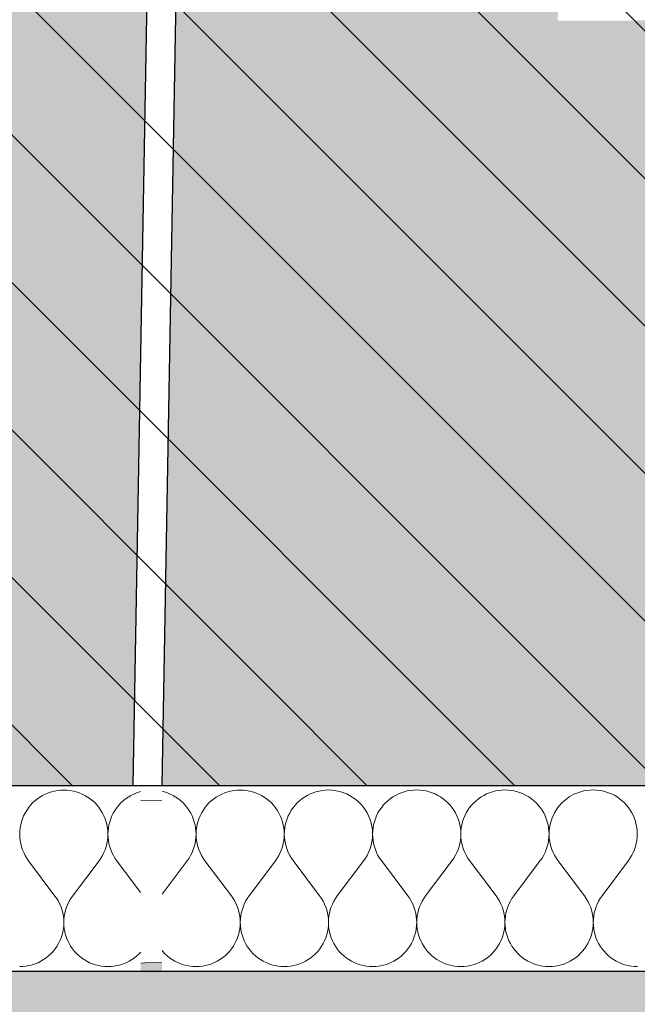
# Model space of a CAD drawing. Header units: millimetres. Extents: x -40276 to 214973, y -147941 to 35228.
# Tile 27 of 256: x -16114 to -15581, y 161 to 1011. Entities that reach past the tile are written whole.
import ezdxf

# ---------------------------------------------------------------- set-up
doc = ezdxf.new("R2010")
doc.units = ezdxf.units.MM
doc.header["$MEASUREMENT"] = 0
doc.linetypes.add('Wipeout_Contour', pattern=[1000, 0, -1000])
for name, color, linetype in [('1._POHLED ZÁPADNÍ_2_0_plochy', 7, 'Continuous'), ('1._POHLED ZÁPADNÍ_2_2D prvky - obecné', 7, 'Continuous'), ('1._POHLED ZÁPADNÍ_2_akustické prvky', 7, 'Continuous'), ('1._POHLED ZÁPADNÍ_2_Nové_Výplně – Řezové', 7, 'Continuous'), ('1._POHLED ZÁPADNÍ_2_Situace - terén', 7, 'Continuous'), ('1._POHLED ZÁPADNÍ_2_Výplně – Řezové', 7, 'Continuous')]:
    doc.layers.add(name, color=color, linetype=linetype)

# ---------------------------------------------------------------- blocks, each defined once
blk = doc.blocks.new('*X3', base_point=(-42174.69, -26223.67))
at = {"layer": '1._POHLED ZÁPADNÍ_2_Nové_Výplně – Řezové', "color": 21, "linetype": 'Continuous', "lineweight": 20, "true_color": 0xffaaaa}
for p, q in [((-16096.79, 339.86), (-16099.03, 338.31)), ((-16094.45, 341.25), (-16096.79, 339.86)), ((-16092.02, 342.47), (-16094.45, 341.25)), ((-16089.51, 343.51), (-16092.02, 342.47)), ((-16086.93, 344.37), (-16089.51, 343.51)), ((-16084.29, 345.05), (-16086.93, 344.37)), ((-16081.61, 345.53), (-16084.29, 345.05)), ((-16078.91, 345.82), (-16081.61, 345.53)), ((-16076.19, 345.92), (-16078.91, 345.82)), ((-16073.47, 345.82), (-16076.19, 345.92)), ((-16070.77, 345.53), (-16073.47, 345.82)), ((-16068.09, 345.05), (-16070.77, 345.53)), ((-16065.45, 344.37), (-16068.09, 345.05)), ((-16062.87, 343.51), (-16065.45, 344.37)), ((-16060.36, 342.47), (-16062.87, 343.51)), ((-16057.93, 341.25), (-16060.36, 342.47)), ((-16055.59, 339.86), (-16057.93, 341.25)), ((-16053.35, 338.31), (-16055.59, 339.86)), ((-16020.6, 339.86), (-16022.84, 338.31)), ((-16018.26, 341.25), (-16020.6, 339.86)), ((-16015.83, 342.47), (-16018.26, 341.25)), ((-16013.32, 343.51), (-16015.83, 342.47)), ((-16010.74, 344.37), (-16013.32, 343.51)), ((-16009.9, 344.59), (-16010.74, 344.37)), ((-16104.99, 332.76), (-16106.7, 330.64)), ((-16103.14, 334.75), (-16104.99, 332.76)), ((-16101.15, 336.6), (-16103.14, 334.75)), ((-16099.03, 338.31), (-16101.15, 336.6)), ((-16051.24, 336.6), (-16053.35, 338.31)), ((-16049.24, 334.75), (-16051.24, 336.6)), ((-16047.39, 332.76), (-16049.24, 334.75)), ((-16045.69, 330.64), (-16047.39, 332.76)), ((-16028.8, 332.76), (-16030.51, 330.64)), ((-16026.95, 334.75), (-16028.8, 332.76)), ((-16024.96, 336.6), (-16026.95, 334.75)), ((-16022.84, 338.31), (-16024.96, 336.6)), ((-16110.85, 323.63), (-16111.89, 321.12)), ((-16109.63, 326.06), (-16110.85, 323.63)), ((-16108.25, 328.4), (-16109.63, 326.06)), ((-16106.7, 330.64), (-16108.25, 328.4)), ((-16044.13, 328.4), (-16045.69, 330.64)), ((-16042.75, 326.06), (-16044.13, 328.4)), ((-16041.53, 323.63), (-16042.75, 326.06)), ((-16040.49, 321.12), (-16041.53, 323.63)), ((-16034.66, 323.63), (-16035.7, 321.12)), ((-16033.44, 326.06), (-16034.66, 323.63)), ((-16032.06, 328.4), (-16033.44, 326.06)), ((-16030.51, 330.64), (-16032.06, 328.4)), ((-16113.42, 315.9), (-16113.9, 313.22)), ((-16112.75, 318.53), (-16113.42, 315.9)), ((-16111.89, 321.12), (-16112.75, 318.53)), ((-16039.63, 318.53), (-16040.49, 321.12)), ((-16038.96, 315.9), (-16039.63, 318.53)), ((-16038.48, 313.22), (-16038.96, 315.9)), ((-16037.23, 315.9), (-16037.71, 313.22)), ((-16036.56, 318.53), (-16037.23, 315.9)), ((-16035.7, 321.12), (-16036.56, 318.53)), ((-16114.19, 310.52), (-16114.29, 307.8)), ((-16114.29, 307.8), (-16114.19, 305.08)), ((-16113.9, 313.22), (-16114.19, 310.52)), ((-16038.19, 310.52), (-16038.48, 313.22)), ((-16038.1, 307.8), (-16038.19, 310.52)), ((-16038.19, 305.08), (-16038.1, 307.8)), ((-16038, 310.52), (-16038.1, 307.8)), ((-16038.1, 307.8), (-16038, 305.08)), ((-16037.71, 313.22), (-16038, 310.52)), ((-16114.19, 305.08), (-16113.89, 302.37)), ((-16113.89, 302.37), (-16113.41, 299.7)), ((-16113.41, 299.7), (-16112.73, 297.06)), ((-16039.65, 297.06), (-16038.97, 299.7)), ((-16038.97, 299.7), (-16038.49, 302.37)), ((-16038.49, 302.37), (-16038.19, 305.08)), ((-16038, 305.08), (-16037.7, 302.37)), ((-16037.7, 302.37), (-16037.22, 299.7)), ((-16037.22, 299.7), (-16036.54, 297.06)), ((-16112.73, 297.06), (-16111.87, 294.48)), ((-16111.87, 294.48), (-16110.83, 291.97)), ((-16110.83, 291.97), (-16109.61, 289.54)), ((-16109.61, 289.54), (-16108.22, 287.2)), ((-16044.16, 287.2), (-16042.77, 289.54)), ((-16042.77, 289.54), (-16041.55, 291.97)), ((-16041.55, 291.97), (-16040.51, 294.48)), ((-16040.51, 294.48), (-16039.65, 297.06)), ((-16036.54, 297.06), (-16035.68, 294.48)), ((-16035.68, 294.48), (-16034.64, 291.97)), ((-16034.64, 291.97), (-16033.42, 289.54)), ((-16033.42, 289.54), (-16032.03, 287.2)), ((-16108.22, 287.2), (-16106.67, 284.96)), ((-16083.81, 254.49), (-16106.67, 284.96)), ((-16068.57, 254.49), (-16045.71, 284.96)), ((-16045.71, 284.96), (-16044.16, 287.2)), ((-16032.03, 287.2), (-16030.48, 284.96)), ((-16009.9, 257.53), (-16030.48, 284.96)), ((-16082.26, 252.25), (-16083.81, 254.49)), ((-16080.87, 249.92), (-16082.26, 252.25)), ((-16079.65, 247.48), (-16080.87, 249.92)), ((-16078.6, 244.97), (-16079.65, 247.48)), ((-16072.73, 247.48), (-16073.78, 244.97)), ((-16071.52, 249.92), (-16072.73, 247.48)), ((-16070.12, 252.25), (-16071.52, 249.92)), ((-16068.57, 254.49), (-16070.12, 252.25)), ((-16077.74, 242.39), (-16078.6, 244.97)), ((-16077.07, 239.76), (-16077.74, 242.39)), ((-16076.58, 237.08), (-16077.07, 239.76)), ((-16075.31, 239.76), (-16075.8, 237.08)), ((-16074.64, 242.39), (-16075.31, 239.76)), ((-16073.78, 244.97), (-16074.64, 242.39)), ((-16076.29, 234.37), (-16076.58, 237.08)), ((-16076.19, 231.66), (-16076.29, 234.37)), ((-16076.29, 228.94), (-16076.19, 231.66)), ((-16076.09, 234.37), (-16076.19, 231.66)), ((-16076.19, 231.66), (-16076.1, 228.94)), ((-16075.8, 237.08), (-16076.09, 234.37)), ((-16078.59, 218.34), (-16077.73, 220.92)), ((-16077.73, 220.92), (-16077.06, 223.55)), ((-16077.06, 223.55), (-16076.58, 226.23)), ((-16076.58, 226.23), (-16076.29, 228.94)), ((-16076.1, 228.94), (-16075.81, 226.23)), ((-16075.81, 226.23), (-16075.32, 223.55)), ((-16075.32, 223.55), (-16074.65, 220.92)), ((-16074.65, 220.92), (-16073.8, 218.34)), ((-16082.23, 211.05), (-16080.84, 213.39)), ((-16080.84, 213.39), (-16079.63, 215.82)), ((-16079.63, 215.82), (-16078.59, 218.34)), ((-16073.8, 218.34), (-16072.76, 215.82)), ((-16072.76, 215.82), (-16071.54, 213.39)), ((-16071.54, 213.39), (-16070.15, 211.05)), ((-16089.33, 202.85), (-16087.34, 204.7)), ((-16087.34, 204.7), (-16085.49, 206.69)), ((-16085.49, 206.69), (-16083.78, 208.81)), ((-16083.78, 208.81), (-16082.23, 211.05)), ((-16070.15, 211.05), (-16068.6, 208.81)), ((-16068.6, 208.81), (-16066.89, 206.69)), ((-16066.89, 206.69), (-16065.04, 204.7)), ((-16065.04, 204.7), (-16063.05, 202.85)), ((-16013.14, 202.85), (-16011.15, 204.7)), ((-16011.15, 204.7), (-16009.9, 206.05)), ((-16103.55, 195.08), (-16100.97, 195.94)), ((-16100.97, 195.94), (-16098.45, 196.98)), ((-16098.45, 196.98), (-16096.02, 198.2)), ((-16096.02, 198.2), (-16093.68, 199.59)), ((-16093.68, 199.59), (-16091.45, 201.14)), ((-16091.45, 201.14), (-16089.33, 202.85)), ((-16063.05, 202.85), (-16060.93, 201.14)), ((-16060.93, 201.14), (-16058.7, 199.59)), ((-16058.7, 199.59), (-16056.36, 198.2)), ((-16056.36, 198.2), (-16053.93, 196.98)), ((-16053.93, 196.98), (-16051.41, 195.94)), ((-16051.41, 195.94), (-16048.83, 195.08)), ((-16027.36, 195.08), (-16024.78, 195.94)), ((-16024.78, 195.94), (-16022.26, 196.98)), ((-16022.26, 196.98), (-16019.83, 198.2)), ((-16019.83, 198.2), (-16017.49, 199.59)), ((-16017.49, 199.59), (-16015.26, 201.14)), ((-16015.26, 201.14), (-16013.14, 202.85)), ((-16114.29, 193.54), (-16111.57, 193.63)), ((-16111.57, 193.63), (-16108.86, 193.92)), ((-16108.86, 193.92), (-16106.18, 194.41)), ((-16106.18, 194.41), (-16103.55, 195.08)), ((-16048.83, 195.08), (-16046.2, 194.41)), ((-16046.2, 194.41), (-16043.52, 193.92)), ((-16043.52, 193.92), (-16040.81, 193.63)), ((-16040.81, 193.63), (-16038.1, 193.54)), ((-16038.1, 193.54), (-16035.38, 193.63)), ((-16035.38, 193.63), (-16032.67, 193.92)), ((-16032.67, 193.92), (-16029.99, 194.41)), ((-16029.99, 194.41), (-16027.36, 195.08))]:
    blk.add_line(p, q, dxfattribs=at)
blk = doc.blocks.new('*X4', base_point=(-42174.69, -26223.67))
at = {"layer": '1._POHLED ZÁPADNÍ_2_Nové_Výplně – Řezové', "color": 21, "linetype": 'Continuous', "lineweight": 20, "true_color": 0xffaaaa}
for p, q in [((-15989.37, 344.37), (-15991.35, 344.88)), ((-15986.78, 343.51), (-15989.37, 344.37)), ((-15984.27, 342.47), (-15986.78, 343.51)), ((-15981.84, 341.26), (-15984.27, 342.47)), ((-15979.5, 339.87), (-15981.84, 341.26)), ((-15977.26, 338.32), (-15979.5, 339.87)), ((-15944.51, 339.88), (-15946.75, 338.33)), ((-15942.17, 341.27), (-15944.51, 339.88)), ((-15939.74, 342.49), (-15942.17, 341.27)), ((-15937.23, 343.53), (-15939.74, 342.49)), ((-15934.65, 344.39), (-15937.23, 343.53)), ((-15932.01, 345.06), (-15934.65, 344.39)), ((-15929.34, 345.55), (-15932.01, 345.06)), ((-15926.63, 345.84), (-15929.34, 345.55)), ((-15923.91, 345.94), (-15926.63, 345.84)), ((-15921.19, 345.84), (-15923.91, 345.94)), ((-15918.49, 345.55), (-15921.19, 345.84)), ((-15915.81, 345.07), (-15918.49, 345.55)), ((-15913.17, 344.4), (-15915.81, 345.07)), ((-15910.59, 343.54), (-15913.17, 344.4)), ((-15908.08, 342.5), (-15910.59, 343.54)), ((-15905.65, 341.28), (-15908.08, 342.5)), ((-15903.31, 339.89), (-15905.65, 341.28)), ((-15901.07, 338.34), (-15903.31, 339.89)), ((-15868.32, 339.9), (-15870.56, 338.35)), ((-15865.98, 341.29), (-15868.32, 339.9)), ((-15863.55, 342.51), (-15865.98, 341.29)), ((-15861.04, 343.55), (-15863.55, 342.51)), ((-15858.46, 344.41), (-15861.04, 343.55)), ((-15855.82, 345.09), (-15858.46, 344.41)), ((-15853.15, 345.57), (-15855.82, 345.09)), ((-15850.44, 345.86), (-15853.15, 345.57)), ((-15847.72, 345.96), (-15850.44, 345.86)), ((-15845, 345.86), (-15847.72, 345.96)), ((-15842.3, 345.57), (-15845, 345.86)), ((-15839.62, 345.09), (-15842.3, 345.57)), ((-15836.98, 344.42), (-15839.62, 345.09)), ((-15834.4, 343.56), (-15836.98, 344.42)), ((-15831.89, 342.52), (-15834.4, 343.56)), ((-15829.46, 341.3), (-15831.89, 342.52)), ((-15827.12, 339.91), (-15829.46, 341.3)), ((-15824.88, 338.36), (-15827.12, 339.91)), ((-15792.13, 339.92), (-15794.37, 338.37)), ((-15789.79, 341.31), (-15792.13, 339.92)), ((-15787.36, 342.53), (-15789.79, 341.31)), ((-15784.85, 343.57), (-15787.36, 342.53)), ((-15782.27, 344.43), (-15784.85, 343.57)), ((-15779.63, 345.11), (-15782.27, 344.43)), ((-15776.95, 345.59), (-15779.63, 345.11)), ((-15774.25, 345.88), (-15776.95, 345.59)), ((-15771.53, 345.98), (-15774.25, 345.88)), ((-15768.81, 345.89), (-15771.53, 345.98)), ((-15766.11, 345.6), (-15768.81, 345.89)), ((-15763.43, 345.11), (-15766.11, 345.6)), ((-15760.79, 344.44), (-15763.43, 345.11)), ((-15758.21, 343.58), (-15760.79, 344.44)), ((-15755.7, 342.54), (-15758.21, 343.58)), ((-15753.27, 341.32), (-15755.7, 342.54)), ((-15750.93, 339.94), (-15753.27, 341.32)), ((-15748.69, 338.38), (-15750.93, 339.94)), ((-15715.94, 339.95), (-15718.18, 338.39)), ((-15713.6, 341.34), (-15715.94, 339.95)), ((-15711.17, 342.55), (-15713.6, 341.34)), ((-15708.66, 343.6), (-15711.17, 342.55)), ((-15706.08, 344.46), (-15708.66, 343.6)), ((-15703.44, 345.13), (-15706.08, 344.46)), ((-15700.76, 345.61), (-15703.44, 345.13)), ((-15698.06, 345.91), (-15700.76, 345.61)), ((-15695.34, 346), (-15698.06, 345.91)), ((-15692.62, 345.91), (-15695.34, 346)), ((-15689.92, 345.62), (-15692.62, 345.91)), ((-15687.24, 345.14), (-15689.92, 345.62)), ((-15684.6, 344.46), (-15687.24, 345.14)), ((-15682.02, 343.6), (-15684.6, 344.46)), ((-15679.51, 342.56), (-15682.02, 343.6)), ((-15677.08, 341.35), (-15679.51, 342.56)), ((-15674.74, 339.96), (-15677.08, 341.35)), ((-15672.5, 338.41), (-15674.74, 339.96)), ((-15639.75, 339.97), (-15641.99, 338.42)), ((-15637.41, 341.36), (-15639.75, 339.97)), ((-15634.98, 342.58), (-15637.41, 341.36)), ((-15632.47, 343.62), (-15634.98, 342.58)), ((-15629.89, 344.48), (-15632.47, 343.62)), ((-15627.25, 345.15), (-15629.89, 344.48)), ((-15624.57, 345.64), (-15627.25, 345.15)), ((-15621.87, 345.93), (-15624.57, 345.64)), ((-15619.15, 346.03), (-15621.87, 345.93)), ((-15616.43, 345.93), (-15619.15, 346.03)), ((-15613.73, 345.64), (-15616.43, 345.93)), ((-15611.05, 345.16), (-15613.73, 345.64)), ((-15608.41, 344.49), (-15611.05, 345.16)), ((-15605.83, 343.63), (-15608.41, 344.49)), ((-15603.32, 342.59), (-15605.83, 343.63)), ((-15600.88, 341.37), (-15603.32, 342.59)), ((-15598.55, 339.98), (-15600.88, 341.37)), ((-15596.31, 338.43), (-15598.55, 339.98)), ((-15975.14, 336.61), (-15977.26, 338.32)), ((-15973.15, 334.76), (-15975.14, 336.61)), ((-15971.3, 332.76), (-15973.15, 334.76)), ((-15969.59, 330.65), (-15971.3, 332.76)), ((-15952.71, 332.77), (-15954.41, 330.65)), ((-15950.85, 334.76), (-15952.71, 332.77)), ((-15948.86, 336.62), (-15950.85, 334.76)), ((-15946.75, 338.33), (-15948.86, 336.62)), ((-15898.95, 336.63), (-15901.07, 338.34)), ((-15896.96, 334.78), (-15898.95, 336.63)), ((-15895.11, 332.79), (-15896.96, 334.78)), ((-15893.4, 330.67), (-15895.11, 332.79)), ((-15876.52, 332.79), (-15878.22, 330.67)), ((-15874.66, 334.78), (-15876.52, 332.79)), ((-15872.67, 336.64), (-15874.66, 334.78)), ((-15870.56, 338.35), (-15872.67, 336.64)), ((-15822.76, 336.65), (-15824.88, 338.36)), ((-15820.77, 334.8), (-15822.76, 336.65)), ((-15818.92, 332.81), (-15820.77, 334.8)), ((-15817.21, 330.69), (-15818.92, 332.81)), ((-15800.33, 332.81), (-15802.03, 330.7)), ((-15798.47, 334.81), (-15800.33, 332.81)), ((-15796.48, 336.66), (-15798.47, 334.81)), ((-15794.37, 338.37), (-15796.48, 336.66)), ((-15746.57, 336.68), (-15748.69, 338.38)), ((-15744.58, 334.82), (-15746.57, 336.68)), ((-15742.73, 332.83), (-15744.58, 334.82)), ((-15741.02, 330.71), (-15742.73, 332.83)), ((-15724.14, 332.84), (-15725.84, 330.72)), ((-15722.28, 334.83), (-15724.14, 332.84)), ((-15720.29, 336.68), (-15722.28, 334.83)), ((-15718.18, 338.39), (-15720.29, 336.68)), ((-15670.38, 336.7), (-15672.5, 338.41)), ((-15668.39, 334.85), (-15670.38, 336.7)), ((-15666.54, 332.85), (-15668.39, 334.85)), ((-15664.83, 330.74), (-15666.54, 332.85)), ((-15647.95, 332.86), (-15649.65, 330.74)), ((-15646.09, 334.85), (-15647.95, 332.86)), ((-15644.1, 336.71), (-15646.09, 334.85)), ((-15641.99, 338.42), (-15644.1, 336.71)), ((-15594.19, 336.72), (-15596.31, 338.43)), ((-15592.2, 334.87), (-15594.19, 336.72)), ((-15590.35, 332.88), (-15592.2, 334.87)), ((-15588.64, 330.76), (-15590.35, 332.88)), ((-15968.04, 328.41), (-15969.59, 330.65)), ((-15966.65, 326.07), (-15968.04, 328.41)), ((-15965.44, 323.64), (-15966.65, 326.07)), ((-15964.4, 321.12), (-15965.44, 323.64)), ((-15958.57, 323.64), (-15959.6, 321.13)), ((-15957.35, 326.07), (-15958.57, 323.64)), ((-15955.96, 328.41), (-15957.35, 326.07)), ((-15954.41, 330.65), (-15955.96, 328.41)), ((-15891.85, 328.43), (-15893.4, 330.67)), ((-15890.46, 326.09), (-15891.85, 328.43)), ((-15889.25, 323.66), (-15890.46, 326.09)), ((-15888.2, 321.15), (-15889.25, 323.66)), ((-15882.38, 323.66), (-15883.41, 321.15)), ((-15881.16, 326.1), (-15882.38, 323.66)), ((-15879.77, 328.44), (-15881.16, 326.1)), ((-15878.22, 330.67), (-15879.77, 328.44)), ((-15815.66, 328.46), (-15817.21, 330.69)), ((-15814.27, 326.12), (-15815.66, 328.46)), ((-15813.05, 323.68), (-15814.27, 326.12)), ((-15812.01, 321.17), (-15813.05, 323.68)), ((-15806.18, 323.69), (-15807.22, 321.17)), ((-15804.97, 326.12), (-15806.18, 323.69)), ((-15803.58, 328.46), (-15804.97, 326.12)), ((-15802.03, 330.7), (-15803.58, 328.46)), ((-15739.47, 328.48), (-15741.02, 330.71)), ((-15738.08, 326.14), (-15739.47, 328.48)), ((-15736.86, 323.71), (-15738.08, 326.14)), ((-15735.82, 321.19), (-15736.86, 323.71)), ((-15729.99, 323.71), (-15731.03, 321.19)), ((-15728.78, 326.14), (-15729.99, 323.71)), ((-15727.39, 328.48), (-15728.78, 326.14)), ((-15725.84, 330.72), (-15727.39, 328.48)), ((-15663.28, 328.5), (-15664.83, 330.74)), ((-15661.89, 326.16), (-15663.28, 328.5)), ((-15660.67, 323.73), (-15661.89, 326.16)), ((-15659.63, 321.21), (-15660.67, 323.73)), ((-15653.8, 323.73), (-15654.84, 321.22)), ((-15652.59, 326.16), (-15653.8, 323.73)), ((-15651.2, 328.5), (-15652.59, 326.16)), ((-15649.65, 330.74), (-15651.2, 328.5)), ((-15587.09, 328.52), (-15588.64, 330.76)), ((-15585.7, 326.18), (-15587.09, 328.52)), ((-15584.48, 323.75), (-15585.7, 326.18)), ((-15583.44, 321.24), (-15584.48, 323.75)), ((-15963.54, 318.54), (-15964.4, 321.12)), ((-15962.86, 315.91), (-15963.54, 318.54)), ((-15962.38, 313.23), (-15962.86, 315.91)), ((-15961.13, 315.91), (-15961.61, 313.23)), ((-15960.46, 318.54), (-15961.13, 315.91)), ((-15959.6, 321.13), (-15960.46, 318.54)), ((-15887.35, 318.57), (-15888.2, 321.15)), ((-15886.67, 315.93), (-15887.35, 318.57)), ((-15886.19, 313.25), (-15886.67, 315.93)), ((-15884.94, 315.93), (-15885.42, 313.25)), ((-15884.27, 318.57), (-15884.94, 315.93)), ((-15883.41, 321.15), (-15884.27, 318.57)), ((-15811.16, 318.59), (-15812.01, 321.17)), ((-15810.48, 315.95), (-15811.16, 318.59)), ((-15810, 313.27), (-15810.48, 315.95)), ((-15808.75, 315.95), (-15809.23, 313.27)), ((-15808.08, 318.59), (-15808.75, 315.95)), ((-15807.22, 321.17), (-15808.08, 318.59)), ((-15734.97, 318.61), (-15735.82, 321.19)), ((-15734.29, 315.97), (-15734.97, 318.61)), ((-15733.81, 313.3), (-15734.29, 315.97)), ((-15732.56, 315.97), (-15733.04, 313.3)), ((-15731.89, 318.61), (-15732.56, 315.97)), ((-15731.03, 321.19), (-15731.89, 318.61)), ((-15658.77, 318.63), (-15659.63, 321.21)), ((-15658.1, 316), (-15658.77, 318.63)), ((-15657.62, 313.32), (-15658.1, 316)), ((-15656.37, 316), (-15656.85, 313.32)), ((-15655.7, 318.63), (-15656.37, 316)), ((-15654.84, 321.22), (-15655.7, 318.63)), ((-15582.58, 318.66), (-15583.44, 321.24)), ((-15581.91, 316.02), (-15582.58, 318.66)), ((-15581.43, 313.34), (-15581.91, 316.02)), ((-15962.09, 310.52), (-15962.38, 313.23)), ((-15962, 307.81), (-15962.09, 310.52)), ((-15962.09, 305.09), (-15962, 307.81)), ((-15961.9, 310.52), (-15962, 307.81)), ((-15962, 307.81), (-15961.9, 305.09)), ((-15961.61, 313.23), (-15961.9, 310.52)), ((-15885.9, 310.55), (-15886.19, 313.25)), ((-15885.81, 307.83), (-15885.9, 310.55)), ((-15885.9, 305.11), (-15885.81, 307.83)), ((-15885.71, 310.55), (-15885.81, 307.83)), ((-15885.81, 307.83), (-15885.71, 305.11)), ((-15885.42, 313.25), (-15885.71, 310.55)), ((-15809.71, 310.57), (-15810, 313.27)), ((-15809.62, 307.85), (-15809.71, 310.57)), ((-15809.71, 305.13), (-15809.62, 307.85)), ((-15809.52, 310.57), (-15809.62, 307.85)), ((-15809.62, 307.85), (-15809.52, 305.13)), ((-15809.23, 313.27), (-15809.52, 310.57)), ((-15733.52, 310.59), (-15733.81, 313.3)), ((-15733.42, 307.87), (-15733.52, 310.59)), ((-15733.52, 305.15), (-15733.42, 307.87)), ((-15733.33, 310.59), (-15733.42, 307.87)), ((-15733.42, 307.87), (-15733.32, 305.15)), ((-15733.04, 313.3), (-15733.33, 310.59)), ((-15657.33, 310.61), (-15657.62, 313.32)), ((-15657.23, 307.9), (-15657.33, 310.61)), ((-15657.33, 305.18), (-15657.23, 307.9)), ((-15657.14, 310.61), (-15657.23, 307.9)), ((-15657.23, 307.9), (-15657.13, 305.18)), ((-15656.85, 313.32), (-15657.14, 310.61)), ((-15581.14, 310.64), (-15581.43, 313.34)), ((-15581.04, 307.92), (-15581.14, 310.64)), ((-15581.14, 305.2), (-15581.04, 307.92)), ((-15963.54, 297.07), (-15962.87, 299.71)), ((-15962.87, 299.71), (-15962.39, 302.38)), ((-15962.39, 302.38), (-15962.09, 305.09)), ((-15961.9, 305.09), (-15961.6, 302.38)), ((-15961.6, 302.38), (-15961.12, 299.71)), ((-15961.12, 299.71), (-15960.44, 297.07)), ((-15887.35, 297.09), (-15886.68, 299.73)), ((-15886.68, 299.73), (-15886.2, 302.4)), ((-15886.2, 302.4), (-15885.9, 305.11)), ((-15885.71, 305.11), (-15885.41, 302.4)), ((-15885.41, 302.4), (-15884.93, 299.73)), ((-15884.93, 299.73), (-15884.25, 297.09)), ((-15811.16, 297.11), (-15810.49, 299.75)), ((-15810.49, 299.75), (-15810.01, 302.43)), ((-15810.01, 302.43), (-15809.71, 305.13)), ((-15809.52, 305.13), (-15809.22, 302.43)), ((-15809.22, 302.43), (-15808.74, 299.75)), ((-15808.74, 299.75), (-15808.06, 297.12)), ((-15734.97, 297.14), (-15734.3, 299.77)), ((-15734.3, 299.77), (-15733.81, 302.45)), ((-15733.81, 302.45), (-15733.52, 305.15)), ((-15733.32, 305.15), (-15733.03, 302.45)), ((-15733.03, 302.45), (-15732.55, 299.77)), ((-15732.55, 299.77), (-15731.87, 297.14)), ((-15658.78, 297.16), (-15658.11, 299.79)), ((-15658.11, 299.79), (-15657.62, 302.47)), ((-15657.62, 302.47), (-15657.33, 305.18)), ((-15657.13, 305.18), (-15656.84, 302.47)), ((-15656.84, 302.47), (-15656.36, 299.8)), ((-15656.36, 299.8), (-15655.68, 297.16)), ((-15582.59, 297.18), (-15581.92, 299.82)), ((-15581.92, 299.82), (-15581.43, 302.49)), ((-15581.43, 302.49), (-15581.14, 305.2)), ((-15968.06, 287.2), (-15966.67, 289.54)), ((-15966.67, 289.54), (-15965.45, 291.98)), ((-15965.45, 291.98), (-15964.4, 294.49)), ((-15964.4, 294.49), (-15963.54, 297.07)), ((-15960.44, 297.07), (-15959.58, 294.49)), ((-15959.58, 294.49), (-15958.54, 291.98)), ((-15958.54, 291.98), (-15957.32, 289.55)), ((-15957.32, 289.55), (-15955.92, 287.21)), ((-15891.87, 287.23), (-15890.48, 289.57)), ((-15890.48, 289.57), (-15889.26, 292)), ((-15889.26, 292), (-15888.21, 294.51)), ((-15888.21, 294.51), (-15887.35, 297.09)), ((-15884.25, 297.09), (-15883.39, 294.51)), ((-15883.39, 294.51), (-15882.35, 292)), ((-15882.35, 292), (-15881.12, 289.57)), ((-15881.12, 289.57), (-15879.73, 287.23)), ((-15815.67, 287.25), (-15814.29, 289.59)), ((-15814.29, 289.59), (-15813.07, 292.02)), ((-15813.07, 292.02), (-15812.02, 294.53)), ((-15812.02, 294.53), (-15811.16, 297.11)), ((-15808.06, 297.12), (-15807.2, 294.53)), ((-15807.2, 294.53), (-15806.15, 292.02)), ((-15806.15, 292.02), (-15804.93, 289.59)), ((-15804.93, 289.59), (-15803.54, 287.25)), ((-15739.48, 287.27), (-15738.09, 289.61)), ((-15738.09, 289.61), (-15736.88, 292.04)), ((-15736.88, 292.04), (-15735.83, 294.56)), ((-15735.83, 294.56), (-15734.97, 297.14)), ((-15731.87, 297.14), (-15731.01, 294.56)), ((-15731.01, 294.56), (-15729.96, 292.04)), ((-15729.96, 292.04), (-15728.74, 289.61)), ((-15728.74, 289.61), (-15727.35, 287.28)), ((-15663.29, 287.29), (-15661.9, 289.63)), ((-15661.9, 289.63), (-15660.69, 292.07)), ((-15660.69, 292.07), (-15659.64, 294.58)), ((-15659.64, 294.58), (-15658.78, 297.16)), ((-15655.68, 297.16), (-15654.82, 294.58)), ((-15654.82, 294.58), (-15653.77, 292.07)), ((-15653.77, 292.07), (-15652.55, 289.64)), ((-15652.55, 289.64), (-15651.16, 287.3)), ((-15587.1, 287.32), (-15585.71, 289.66)), ((-15585.71, 289.66), (-15584.49, 292.09)), ((-15584.49, 292.09), (-15583.45, 294.6)), ((-15583.45, 294.6), (-15582.59, 297.18)), ((-15991.33, 256), (-15969.61, 284.97)), ((-15969.61, 284.97), (-15968.06, 287.2)), ((-15955.92, 287.21), (-15954.37, 284.98)), ((-15931.5, 254.51), (-15954.37, 284.98)), ((-15916.27, 254.51), (-15893.42, 284.99)), ((-15893.42, 284.99), (-15891.87, 287.23)), ((-15879.73, 287.23), (-15878.18, 285)), ((-15855.31, 254.53), (-15878.18, 285)), ((-15840.08, 254.53), (-15817.23, 285.02)), ((-15817.23, 285.02), (-15815.67, 287.25)), ((-15803.54, 287.25), (-15801.99, 285.02)), ((-15779.12, 254.55), (-15801.99, 285.02)), ((-15763.89, 254.56), (-15741.04, 285.04)), ((-15741.04, 285.04), (-15739.48, 287.27)), ((-15727.35, 287.28), (-15725.8, 285.04)), ((-15702.93, 254.57), (-15725.8, 285.04)), ((-15687.69, 254.58), (-15664.85, 285.06)), ((-15664.85, 285.06), (-15663.29, 287.29)), ((-15651.16, 287.3), (-15649.61, 285.07)), ((-15626.74, 254.6), (-15649.61, 285.07)), ((-15611.5, 254.6), (-15588.66, 285.08)), ((-15588.66, 285.08), (-15587.1, 287.32)), ((-15929.95, 252.27), (-15931.5, 254.51)), ((-15928.56, 249.93), (-15929.95, 252.27)), ((-15927.34, 247.5), (-15928.56, 249.93)), ((-15926.29, 244.99), (-15927.34, 247.5)), ((-15920.43, 247.51), (-15921.47, 244.99)), ((-15919.21, 249.94), (-15920.43, 247.51)), ((-15917.82, 252.28), (-15919.21, 249.94)), ((-15916.27, 254.51), (-15917.82, 252.28)), ((-15853.76, 252.3), (-15855.31, 254.53)), ((-15852.37, 249.96), (-15853.76, 252.3)), ((-15851.15, 247.53), (-15852.37, 249.96)), ((-15850.1, 245.01), (-15851.15, 247.53)), ((-15844.24, 247.53), (-15845.28, 245.02)), ((-15843.02, 249.96), (-15844.24, 247.53)), ((-15841.63, 252.3), (-15843.02, 249.96)), ((-15840.08, 254.53), (-15841.63, 252.3)), ((-15777.57, 252.32), (-15779.12, 254.55)), ((-15776.18, 249.98), (-15777.57, 252.32)), ((-15774.96, 247.55), (-15776.18, 249.98)), ((-15773.91, 245.04), (-15774.96, 247.55)), ((-15768.05, 247.55), (-15769.09, 245.04)), ((-15766.83, 249.98), (-15768.05, 247.55)), ((-15765.44, 252.32), (-15766.83, 249.98)), ((-15763.89, 254.56), (-15765.44, 252.32)), ((-15701.38, 252.34), (-15702.93, 254.57)), ((-15699.99, 250), (-15701.38, 252.34)), ((-15698.77, 247.57), (-15699.99, 250)), ((-15697.72, 245.06), (-15698.77, 247.57)), ((-15691.86, 247.57), (-15692.9, 245.06)), ((-15690.64, 250), (-15691.86, 247.57)), ((-15689.25, 252.34), (-15690.64, 250)), ((-15687.69, 254.58), (-15689.25, 252.34)), ((-15625.19, 252.36), (-15626.74, 254.6)), ((-15623.8, 250.02), (-15625.19, 252.36)), ((-15622.58, 247.59), (-15623.8, 250.02)), ((-15621.53, 245.08), (-15622.58, 247.59)), ((-15615.67, 247.6), (-15616.71, 245.08)), ((-15614.45, 250.03), (-15615.67, 247.6)), ((-15613.06, 252.37), (-15614.45, 250.03)), ((-15611.5, 254.6), (-15613.06, 252.37)), ((-15925.43, 242.41), (-15926.29, 244.99)), ((-15924.76, 239.78), (-15925.43, 242.41)), ((-15924.27, 237.1), (-15924.76, 239.78)), ((-15923, 239.78), (-15923.49, 237.1)), ((-15922.33, 242.41), (-15923, 239.78)), ((-15921.47, 244.99), (-15922.33, 242.41)), ((-15849.24, 242.43), (-15850.1, 245.01)), ((-15848.57, 239.8), (-15849.24, 242.43)), ((-15848.08, 237.12), (-15848.57, 239.8)), ((-15846.81, 239.8), (-15847.3, 237.12)), ((-15846.14, 242.43), (-15846.81, 239.8)), ((-15845.28, 245.02), (-15846.14, 242.43)), ((-15773.05, 242.46), (-15773.91, 245.04)), ((-15772.38, 239.82), (-15773.05, 242.46)), ((-15771.89, 237.14), (-15772.38, 239.82)), ((-15770.62, 239.82), (-15771.11, 237.14)), ((-15769.95, 242.46), (-15770.62, 239.82)), ((-15769.09, 245.04), (-15769.95, 242.46)), ((-15696.86, 242.48), (-15697.72, 245.06)), ((-15696.19, 239.84), (-15696.86, 242.48)), ((-15695.7, 237.17), (-15696.19, 239.84)), ((-15694.43, 239.84), (-15694.92, 237.17)), ((-15693.76, 242.48), (-15694.43, 239.84)), ((-15692.9, 245.06), (-15693.76, 242.48)), ((-15620.67, 242.5), (-15621.53, 245.08)), ((-15620, 239.87), (-15620.67, 242.5)), ((-15619.51, 237.19), (-15620, 239.87)), ((-15618.24, 239.87), (-15618.73, 237.19)), ((-15617.57, 242.5), (-15618.24, 239.87)), ((-15616.71, 245.08), (-15617.57, 242.5)), ((-15923.98, 234.39), (-15924.27, 237.1)), ((-15923.88, 231.68), (-15923.98, 234.39)), ((-15923.97, 228.96), (-15923.88, 231.68)), ((-15923.78, 234.39), (-15923.88, 231.68)), ((-15923.88, 231.68), (-15923.78, 228.96)), ((-15923.49, 237.1), (-15923.78, 234.39)), ((-15847.79, 234.42), (-15848.08, 237.12)), ((-15847.69, 231.7), (-15847.79, 234.42)), ((-15847.78, 228.98), (-15847.69, 231.7)), ((-15847.59, 234.42), (-15847.69, 231.7)), ((-15847.69, 231.7), (-15847.59, 228.98)), ((-15847.3, 237.12), (-15847.59, 234.42)), ((-15771.6, 234.44), (-15771.89, 237.14)), ((-15771.5, 231.72), (-15771.6, 234.44)), ((-15771.59, 229), (-15771.5, 231.72)), ((-15771.4, 234.44), (-15771.5, 231.72)), ((-15771.5, 231.72), (-15771.4, 229)), ((-15771.11, 237.14), (-15771.4, 234.44)), ((-15695.41, 234.46), (-15695.7, 237.17)), ((-15695.31, 231.74), (-15695.41, 234.46)), ((-15695.4, 229.02), (-15695.31, 231.74)), ((-15695.21, 234.46), (-15695.31, 231.74)), ((-15695.31, 231.74), (-15695.21, 229.02)), ((-15694.92, 237.17), (-15695.21, 234.46)), ((-15619.22, 234.48), (-15619.51, 237.19)), ((-15619.12, 231.77), (-15619.22, 234.48)), ((-15619.21, 229.05), (-15619.12, 231.77)), ((-15619.02, 234.48), (-15619.12, 231.77)), ((-15619.12, 231.77), (-15619.02, 229.05)), ((-15618.73, 237.19), (-15619.02, 234.48)), ((-15926.27, 218.36), (-15925.41, 220.94)), ((-15925.41, 220.94), (-15924.74, 223.57)), ((-15924.74, 223.57), (-15924.26, 226.25)), ((-15924.26, 226.25), (-15923.97, 228.96)), ((-15923.78, 228.96), (-15923.49, 226.25)), ((-15923.49, 226.25), (-15923.01, 223.57)), ((-15923.01, 223.57), (-15922.34, 220.94)), ((-15922.34, 220.94), (-15921.48, 218.36)), ((-15850.08, 218.38), (-15849.22, 220.96)), ((-15849.22, 220.96), (-15848.55, 223.6)), ((-15848.55, 223.6), (-15848.07, 226.27)), ((-15848.07, 226.27), (-15847.78, 228.98)), ((-15847.59, 228.98), (-15847.3, 226.27)), ((-15847.3, 226.27), (-15846.82, 223.6)), ((-15846.82, 223.6), (-15846.15, 220.96)), ((-15846.15, 220.96), (-15845.29, 218.38)), ((-15773.89, 218.4), (-15773.03, 220.98)), ((-15773.03, 220.98), (-15772.36, 223.62)), ((-15772.36, 223.62), (-15771.88, 226.3)), ((-15771.88, 226.3), (-15771.59, 229)), ((-15771.4, 229), (-15771.11, 226.3)), ((-15771.11, 226.3), (-15770.63, 223.62)), ((-15770.63, 223.62), (-15769.96, 220.98)), ((-15769.96, 220.98), (-15769.1, 218.4)), ((-15697.7, 218.42), (-15696.84, 221)), ((-15696.84, 221), (-15696.17, 223.64)), ((-15696.17, 223.64), (-15695.69, 226.32)), ((-15695.69, 226.32), (-15695.4, 229.02)), ((-15695.21, 229.02), (-15694.92, 226.32)), ((-15694.92, 226.32), (-15694.44, 223.64)), ((-15694.44, 223.64), (-15693.77, 221.01)), ((-15693.77, 221.01), (-15692.91, 218.42)), ((-15621.51, 218.44), (-15620.65, 221.03)), ((-15620.65, 221.03), (-15619.98, 223.66)), ((-15619.98, 223.66), (-15619.5, 226.34)), ((-15619.5, 226.34), (-15619.21, 229.05)), ((-15619.02, 229.05), (-15618.73, 226.34)), ((-15618.73, 226.34), (-15618.25, 223.66)), ((-15618.25, 223.66), (-15617.58, 221.03)), ((-15617.58, 221.03), (-15616.72, 218.45)), ((-15929.91, 211.07), (-15928.52, 213.41)), ((-15928.52, 213.41), (-15927.31, 215.84)), ((-15927.31, 215.84), (-15926.27, 218.36)), ((-15921.48, 218.36), (-15920.44, 215.84)), ((-15920.44, 215.84), (-15919.22, 213.41)), ((-15919.22, 213.41), (-15917.83, 211.07)), ((-15853.72, 211.09), (-15852.33, 213.43)), ((-15852.33, 213.43), (-15851.12, 215.86)), ((-15851.12, 215.86), (-15850.08, 218.38)), ((-15845.29, 218.38), (-15844.25, 215.87)), ((-15844.25, 215.87), (-15843.03, 213.43)), ((-15843.03, 213.43), (-15841.64, 211.09)), ((-15777.53, 211.11), (-15776.14, 213.45)), ((-15776.14, 213.45), (-15774.93, 215.89)), ((-15774.93, 215.89), (-15773.89, 218.4)), ((-15769.1, 218.4), (-15768.06, 215.89)), ((-15768.06, 215.89), (-15766.84, 213.45)), ((-15766.84, 213.45), (-15765.45, 211.11)), ((-15701.34, 211.13), (-15699.95, 213.47)), ((-15699.95, 213.47), (-15698.74, 215.91)), ((-15698.74, 215.91), (-15697.7, 218.42)), ((-15692.91, 218.42), (-15691.87, 215.91)), ((-15691.87, 215.91), (-15690.65, 213.48)), ((-15690.65, 213.48), (-15689.26, 211.14)), ((-15625.15, 211.16), (-15623.76, 213.5)), ((-15623.76, 213.5), (-15622.55, 215.93)), ((-15622.55, 215.93), (-15621.51, 218.44)), ((-15616.72, 218.45), (-15615.68, 215.93)), ((-15615.68, 215.93), (-15614.46, 213.5)), ((-15614.46, 213.5), (-15613.07, 211.16)), ((-15991.31, 207.37), (-15990.77, 206.69)), ((-15990.77, 206.69), (-15988.91, 204.7)), ((-15988.91, 204.7), (-15986.92, 202.85)), ((-15937.01, 202.86), (-15935.02, 204.72)), ((-15935.02, 204.72), (-15933.17, 206.71)), ((-15933.17, 206.71), (-15931.46, 208.83)), ((-15931.46, 208.83), (-15929.91, 211.07)), ((-15917.83, 211.07), (-15916.28, 208.84)), ((-15916.28, 208.84), (-15914.57, 206.72)), ((-15914.57, 206.72), (-15912.72, 204.73)), ((-15912.72, 204.73), (-15910.73, 202.87)), ((-15860.82, 202.89), (-15858.83, 204.74)), ((-15858.83, 204.74), (-15856.98, 206.73)), ((-15856.98, 206.73), (-15855.27, 208.85)), ((-15855.27, 208.85), (-15853.72, 211.09)), ((-15841.64, 211.09), (-15840.09, 208.86)), ((-15840.09, 208.86), (-15838.38, 206.74)), ((-15838.38, 206.74), (-15836.53, 204.75)), ((-15836.53, 204.75), (-15834.54, 202.89)), ((-15784.63, 202.91), (-15782.64, 204.76)), ((-15782.64, 204.76), (-15780.79, 206.76)), ((-15780.79, 206.76), (-15779.08, 208.88)), ((-15779.08, 208.88), (-15777.53, 211.11)), ((-15765.45, 211.11), (-15763.9, 208.88)), ((-15763.9, 208.88), (-15762.19, 206.76)), ((-15762.19, 206.76), (-15760.34, 204.77)), ((-15760.34, 204.77), (-15758.35, 202.92)), ((-15708.44, 202.93), (-15706.45, 204.79)), ((-15706.45, 204.79), (-15704.6, 206.78)), ((-15704.6, 206.78), (-15702.89, 208.9)), ((-15702.89, 208.9), (-15701.34, 211.13)), ((-15689.26, 211.14), (-15687.71, 208.9)), ((-15687.71, 208.9), (-15686, 206.78)), ((-15686, 206.78), (-15684.15, 204.79)), ((-15684.15, 204.79), (-15682.16, 202.94)), ((-15632.25, 202.95), (-15630.26, 204.81)), ((-15630.26, 204.81), (-15628.41, 206.8)), ((-15628.41, 206.8), (-15626.7, 208.92)), ((-15626.7, 208.92), (-15625.15, 211.16)), ((-15613.07, 211.16), (-15611.52, 208.92)), ((-15611.52, 208.92), (-15609.81, 206.81)), ((-15609.81, 206.81), (-15607.96, 204.82)), ((-15607.96, 204.82), (-15605.97, 202.96)), ((-15986.92, 202.85), (-15984.8, 201.14)), ((-15984.8, 201.14), (-15982.57, 199.59)), ((-15982.57, 199.59), (-15980.23, 198.2)), ((-15980.23, 198.2), (-15977.79, 196.99)), ((-15977.79, 196.99), (-15975.28, 195.94)), ((-15975.28, 195.94), (-15972.7, 195.09)), ((-15951.23, 195.09), (-15948.65, 195.95)), ((-15948.65, 195.95), (-15946.13, 196.99)), ((-15946.13, 196.99), (-15943.7, 198.21)), ((-15943.7, 198.21), (-15941.36, 199.6)), ((-15941.36, 199.6), (-15939.13, 201.16)), ((-15939.13, 201.16), (-15937.01, 202.86)), ((-15910.73, 202.87), (-15908.61, 201.16)), ((-15908.61, 201.16), (-15906.38, 199.61)), ((-15906.38, 199.61), (-15904.04, 198.23)), ((-15904.04, 198.23), (-15901.6, 197.01)), ((-15901.6, 197.01), (-15899.09, 195.97)), ((-15899.09, 195.97), (-15896.51, 195.11)), ((-15875.04, 195.11), (-15872.45, 195.97)), ((-15872.45, 195.97), (-15869.94, 197.02)), ((-15869.94, 197.02), (-15867.51, 198.24)), ((-15867.51, 198.24), (-15865.17, 199.63)), ((-15865.17, 199.63), (-15862.94, 201.18)), ((-15862.94, 201.18), (-15860.82, 202.89)), ((-15834.54, 202.89), (-15832.42, 201.19)), ((-15832.42, 201.19), (-15830.19, 199.64)), ((-15830.19, 199.64), (-15827.85, 198.25)), ((-15827.85, 198.25), (-15825.41, 197.03)), ((-15825.41, 197.03), (-15822.9, 195.99)), ((-15822.9, 195.99), (-15820.32, 195.13)), ((-15798.85, 195.14), (-15796.26, 196)), ((-15796.26, 196), (-15793.75, 197.04)), ((-15793.75, 197.04), (-15791.32, 198.26)), ((-15791.32, 198.26), (-15788.98, 199.65)), ((-15788.98, 199.65), (-15786.75, 201.2)), ((-15786.75, 201.2), (-15784.63, 202.91)), ((-15758.35, 202.92), (-15756.23, 201.21)), ((-15756.23, 201.21), (-15754, 199.66)), ((-15754, 199.66), (-15751.66, 198.27)), ((-15751.66, 198.27), (-15749.22, 197.05)), ((-15749.22, 197.05), (-15746.71, 196.01)), ((-15746.71, 196.01), (-15744.13, 195.15)), ((-15722.65, 195.16), (-15720.07, 196.02)), ((-15720.07, 196.02), (-15717.56, 197.06)), ((-15717.56, 197.06), (-15715.13, 198.28)), ((-15715.13, 198.28), (-15712.79, 199.67)), ((-15712.79, 199.67), (-15710.56, 201.22)), ((-15710.56, 201.22), (-15708.44, 202.93)), ((-15682.16, 202.94), (-15680.04, 201.23)), ((-15680.04, 201.23), (-15677.81, 199.68)), ((-15677.81, 199.68), (-15675.47, 198.29)), ((-15675.47, 198.29), (-15673.03, 197.07)), ((-15673.03, 197.07), (-15670.52, 196.03)), ((-15670.52, 196.03), (-15667.94, 195.18)), ((-15646.46, 195.18), (-15643.88, 196.04)), ((-15643.88, 196.04), (-15641.37, 197.08)), ((-15641.37, 197.08), (-15638.94, 198.3)), ((-15638.94, 198.3), (-15636.6, 199.69)), ((-15636.6, 199.69), (-15634.37, 201.25)), ((-15634.37, 201.25), (-15632.25, 202.95)), ((-15605.97, 202.96), (-15603.85, 201.25)), ((-15603.85, 201.25), (-15601.62, 199.7)), ((-15601.62, 199.7), (-15599.28, 198.31)), ((-15599.28, 198.31), (-15596.84, 197.1)), ((-15596.84, 197.1), (-15594.33, 196.06)), ((-15594.33, 196.06), (-15591.75, 195.2)), ((-15972.7, 195.09), (-15970.06, 194.41)), ((-15970.06, 194.41), (-15967.39, 193.93)), ((-15967.39, 193.93), (-15964.68, 193.64)), ((-15964.68, 193.64), (-15961.96, 193.54)), ((-15961.96, 193.54), (-15959.24, 193.64)), ((-15959.24, 193.64), (-15956.54, 193.93)), ((-15956.54, 193.93), (-15953.86, 194.42)), ((-15953.86, 194.42), (-15951.23, 195.09)), ((-15896.51, 195.11), (-15893.87, 194.44)), ((-15893.87, 194.44), (-15891.2, 193.95)), ((-15891.2, 193.95), (-15888.49, 193.66)), ((-15888.49, 193.66), (-15885.77, 193.57)), ((-15885.77, 193.57), (-15883.05, 193.66)), ((-15883.05, 193.66), (-15880.35, 193.96)), ((-15880.35, 193.96), (-15877.67, 194.44)), ((-15877.67, 194.44), (-15875.04, 195.11)), ((-15820.32, 195.13), (-15817.68, 194.46)), ((-15817.68, 194.46), (-15815.01, 193.98)), ((-15815.01, 193.98), (-15812.3, 193.69)), ((-15812.3, 193.69), (-15809.58, 193.59)), ((-15809.58, 193.59), (-15806.86, 193.69)), ((-15806.86, 193.69), (-15804.16, 193.98)), ((-15804.16, 193.98), (-15801.48, 194.46)), ((-15801.48, 194.46), (-15798.85, 195.14)), ((-15744.13, 195.15), (-15741.49, 194.48)), ((-15741.49, 194.48), (-15738.81, 194)), ((-15738.81, 194), (-15736.11, 193.71)), ((-15736.11, 193.71), (-15733.39, 193.61)), ((-15733.39, 193.61), (-15730.67, 193.71)), ((-15730.67, 193.71), (-15727.97, 194)), ((-15727.97, 194), (-15725.29, 194.49)), ((-15725.29, 194.49), (-15722.65, 195.16)), ((-15667.94, 195.18), (-15665.3, 194.5)), ((-15665.3, 194.5), (-15662.62, 194.02)), ((-15662.62, 194.02), (-15659.92, 193.73)), ((-15659.92, 193.73), (-15657.2, 193.63)), ((-15657.2, 193.63), (-15654.48, 193.73)), ((-15654.48, 193.73), (-15651.78, 194.02)), ((-15651.78, 194.02), (-15649.1, 194.51)), ((-15649.1, 194.51), (-15646.46, 195.18)), ((-15591.75, 195.2), (-15589.11, 194.53)), ((-15589.11, 194.53), (-15586.43, 194.04)), ((-15586.43, 194.04), (-15583.73, 193.75)), ((-15583.73, 193.75), (-15581.01, 193.66))]:
    blk.add_line(p, q, dxfattribs=at)

msp = doc.modelspace()

# ---------------------------------------------------------------- hatches: boundary and pattern name
at = {"layer": '1._POHLED ZÁPADNÍ_2_0_plochy', "linetype": 'Continuous', "lineweight": 0, "true_color": 0x725616}
msp.add_hatch(color=46, dxfattribs=at).paths.add_polyline_path([(-40276.11, 380.05), (-40276.11, -1043.68), (-26430.13, -1753.82), (-207.83, -1407.24, 0.378179), (2221.6, 744.43), (1454.58, 22244.44), (546.81, 28172.03), (-1346.6, 35227.52), (-3442.11, 35227.52), (-1029.19, 25664.88), (-238.38, 17796.01), (-239.22, 14109.25), (861.41, 14093.65), (783.04, 8563.06), (-240.47, 8577.57), (-242.36, 270.44), (-4572.17, 250.22), (-4572.63, 350.63), (-5872.68, 344.56), (-5872.22, 244.16), (-7761.04, 235.34), (-7759.92, 351.1), (-8809.82, 361.27), (-8811.09, 230.44), (-11400.33, 218.35), (-11400.37, 351.08), (-12450.37, 350.77), (-12450.33, 213.45), (-13471.16, 208.68), (-13473.3, 368.51), (-14863.29, 349.89), (-14861.31, 202.19), (-20482.16, 175.95), (-20484.75, 349.86), (-26651.76, 257.8), (-26680.1, 83.42), (-26744.58, -483.48), (-39549.98, 311.19)])
at = {"layer": '1._POHLED ZÁPADNÍ_2_0_plochy', "linetype": 'Continuous', "lineweight": 20, "true_color": 0xffaaaa}
h = msp.add_hatch(dxfattribs=at)
h.set_pattern_fill('Izolační_tvárnice_0002', color=21, style=0, pattern_type=2)
h.set_pattern_definition([(315, (-10360.18, 9405.31), (63.6396, 63.6396), [])])
h.paths.add_polyline_path([(-10906.33, 18690.21), (-10970.68, 9084.15), (-20311.44, 10009.93), (-20479.41, 269.75), (-242.33, 419.76), (-238.38, 17796.01)])
at = {"layer": '1._POHLED ZÁPADNÍ_2_Výplně – Řezové', "linetype": 'Continuous', "lineweight": 13}
for points in [[(-15979.81, 1009.73), (-15649.76, 1009.83), (-15626.07, 2364.64), (-15956.02, 2370.41)], [(-16281.22, 2366.59), (-16309.94, 724.73), (-16009.9, 724.73), (-15981.26, 2361.34)], [(-15991.35, 349.73), (-15649.76, 1009.83), (-15979.81, 1009.73)], [(-15649.76, 1009.83), (-15991.35, 349.73), (-15661.3, 349.82)], [(-15649.76, 1009.83), (-15661.3, 349.82), (-14861.2, 350.06), (-14861.39, 1010.06)], [(-16316.51, 349.73), (-16016.46, 349.73), (-16309.94, 724.73)], [(-16009.9, 724.73), (-16309.94, 724.73), (-16016.46, 349.73)]]:
    msp.add_hatch(color=254, dxfattribs=at).paths.add_polyline_path(points)

# ---------------------------------------------------------------- linework, layer by layer
at = {"layer": '1._POHLED ZÁPADNÍ_2_0_plochy', "color": 7, "linetype": 'Continuous', "lineweight": 13, "flags": 128}
msp.add_lwpolyline([(-8811.09, 230.44), (-11400.33, 218.35), (-11400.37, 351.08), (-12450.37, 350.77), (-12450.33, 213.45), (-13471.16, 208.68), (-13473.3, 368.51), (-14863.29, 349.89), (-14861.31, 202.19), (-20482.16, 175.95), (-20484.75, 349.86), (-26651.76, 257.8)], dxfattribs=at)
at = {"layer": '1._POHLED ZÁPADNÍ_2_Situace - terén', "color": 8, "linetype": 'Continuous', "lineweight": 13, "flags": 128}
msp.add_lwpolyline([(-20481.55, 312.49), (-20481.55, 349.73), (-13608.15, 349.73)], close=True, dxfattribs=at)

# ---------------------------------------------------------------- next in the draw order: wipeouts: each hides what was drawn before it
at = {"color": 254, "linetype": 'Wipeout_Contour', "lineweight": 0, "ltscale": 84533.980082}
msp.add_wipeout([(-16009.9, 349.73), (-17500.64, 349.73), (-17500.64, 339.73), (-17500.64, 189.73), (-16009.9, 189.73)], dxfattribs=at).dxf.layer = '1._POHLED ZÁPADNÍ_2_Nové_Výplně – Řezové'
at = {"color": 254, "linetype": 'Wipeout_Contour', "lineweight": 0, "ltscale": 61715.297462}
msp.add_wipeout([(-14861.2, 350.06), (-15991.35, 349.73), (-15991.31, 189.73), (-14861.15, 190.06)], dxfattribs=at).dxf.layer = '1._POHLED ZÁPADNÍ_2_Nové_Výplně – Řezové'

# ---------------------------------------------------------------- next in the draw order: linework, layer by layer
at = {"layer": '1._POHLED ZÁPADNÍ_2_2D prvky - obecné', "color": 7, "linetype": 'Continuous', "lineweight": 25}
for p, q in [((-15955.85, 2370.41), (-15991.43, 350.11)), ((-15981.15, 2361.33), (-16016.49, 349.73)), ((-17500.64, 349.73), (-14850.07, 349.73))]:
    msp.add_line(p, q, dxfattribs=at)
at = {"layer": '1._POHLED ZÁPADNÍ_2_akustické prvky', "color": 1, "linetype": 'Continuous', "lineweight": 35}
msp.add_line((-14861.15, 189.32), (-17500.64, 189.73), dxfattribs=at)

# ---------------------------------------------------------------- next in the draw order: block references
at = {"layer": '1._POHLED ZÁPADNÍ_2_0_plochy', "color": 9, "linetype": 'Continuous', "lineweight": 13}
for name in ['*X3', '*X4']:
    msp.add_blockref(name, (-42174.69, -26223.67), dxfattribs=at)

doc.saveas('drawing.dxf')
